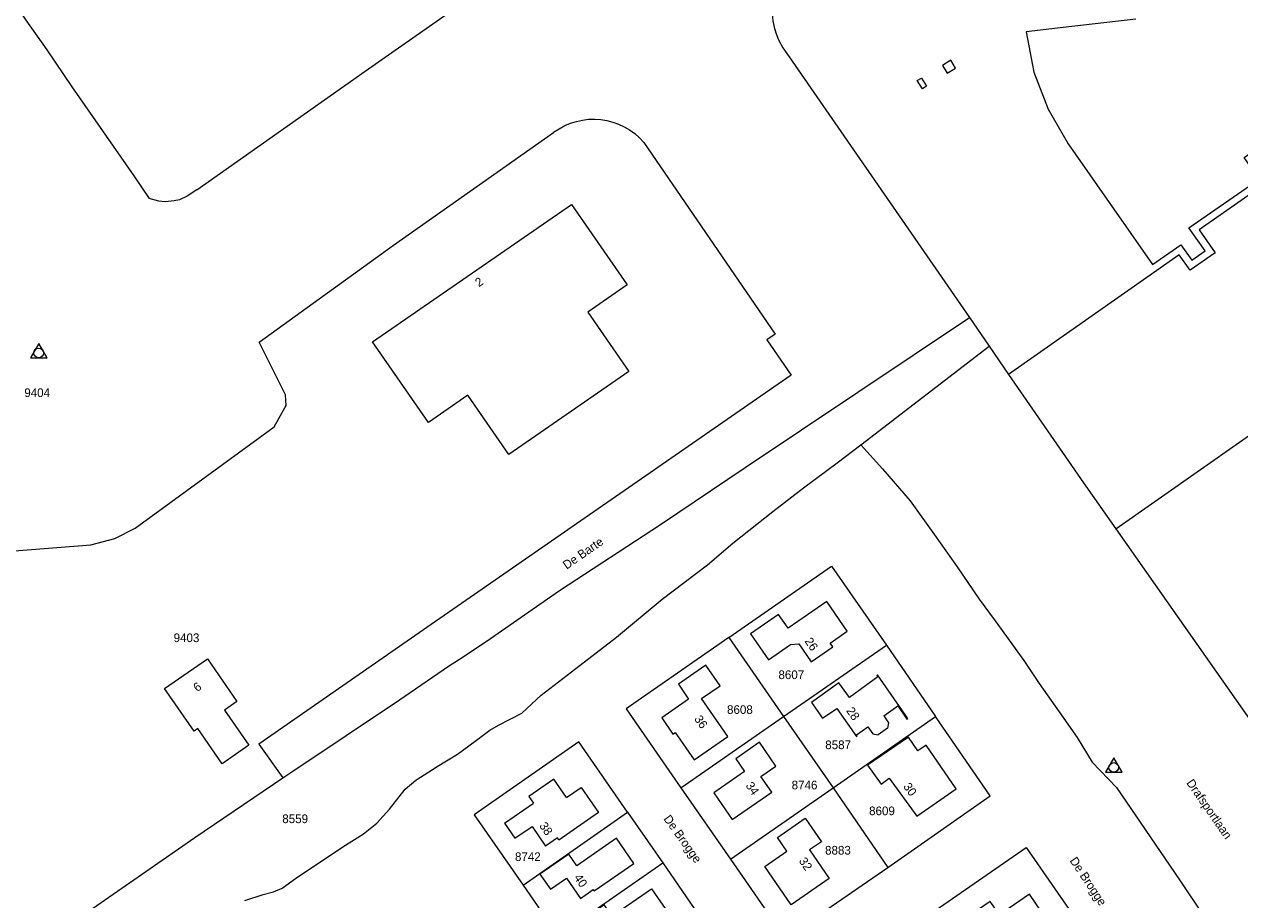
# Model space of a CAD drawing. Header units: metres. Extents: x 195864 to 198202, y 543264 to 544906.
# Tile 25 of 57: x 196484 to 196736, y 544164 to 544346. Entities that reach past the tile are written whole.
import ezdxf
from ezdxf.enums import TextEntityAlignment as Align

# ---------------------------------------------------------------- set-up
doc = ezdxf.new("R2010")
doc.units = ezdxf.units.M
doc.header["$MEASUREMENT"] = 0
for name, color, linetype, lineweight in [('Level 1', 7, 'Continuous', 0), ('Level 10', 7, 'Continuous', 0), ('Level 11', 7, 'Continuous', 0), ('Level 2', 7, 'Continuous', 0), ('Level 32', 7, 'Continuous', 0), ('Level 34', 7, 'Continuous', 0)]:
    doc.layers.add(name, color=color, linetype=linetype, lineweight=lineweight)
doc.styles.add('Style-CHAR_FAST_FONT', font='CHAR_FAST_FONT.shx')

# ---------------------------------------------------------------- blocks, each defined once
blk = doc.blocks.new('DC')
at = {"layer": 'Level 10', "color": 7, "linetype": 'Continuous', "lineweight": 0, "flags": 128}
blk.add_lwpolyline([(-1.84, -0.9), (1.63, -0.9), (-0.11, 2.1), (-1.84, -0.9)], dxfattribs=at)
at = {"layer": 'Level 10', "color": 7, "linetype": 'Continuous', "lineweight": 0}
blk.add_circle((-0.11, 0.11), 1, dxfattribs=at)

msp = doc.modelspace()

# ---------------------------------------------------------------- linework, layer by layer
at = {"layer": 'Level 1', "color": 7, "linetype": 'Continuous', "lineweight": 0}
for p, q in [((196560.31, 544300.12), (196593.56, 544323.56)), ((196612.32, 544321.46), (196639.61, 544281.63)), ((196532.39, 544280), (196560.31, 544300.12)), ((196679.95, 544285.09), (196684.06, 544279.14)), ((196537.81, 544269.05), (196532.39, 544280)), ((196639.61, 544281.63), (196637.89, 544280.43)), ((196637.89, 544280.43), (196642.89, 544273.13)), ((196657.4, 544258.66), (196684.06, 544279.14)), ((196684.06, 544279.14), (196688.11, 544273.29)), ((196642.89, 544273.13), (196568.14, 544221.32)), ((196538, 544266.81), (196537.81, 544269.05)), ((196535.49, 544262.42), (196537.8, 544266.47)), ((196537.8, 544266.47), (196538, 544266.81)), ((196506.63, 544241.32), (196535.49, 544262.42)), ((196502.41, 544239.22), (196506.63, 544241.32)), ((196710.41, 544241.18), (196759.21, 544171.67)), ((196474.68, 544236.13), (196497.36, 544237.89)), ((196497.36, 544237.89), (196502.41, 544239.22)), ((196629.98, 544218.64), (196641.32, 544202.21)), ((196641.32, 544202.21), (196662.72, 544217.02)), ((196662.72, 544217.02), (196672.93, 544202.2)), ((196620.02, 544187.39), (196641.32, 544202.21)), ((196641.32, 544202.21), (196651.65, 544187.37)), ((196651.65, 544187.37), (196672.93, 544202.2)), ((196620.02, 544187.39), (196630.3, 544172.58)), ((196630.3, 544172.58), (196651.65, 544187.37)), ((196651.65, 544187.37), (196662.99, 544170.87)), ((196587.2, 544167.18), (196608.9, 544182.32)), ((196608.9, 544182.32), (196616.24, 544171.79)), ((196594.46, 544156.68), (196616.24, 544171.79)), ((196616.24, 544171.79), (196623.49, 544161.25)), ((196587.2, 544167.18), (196594.46, 544156.68))]:
    msp.add_line(p, q, dxfattribs=at)
at = {"layer": 'Level 1', "color": 7, "linetype": 'Continuous', "lineweight": 0, "flags": 128}
for points in [[(196383.4, 544491.43), (196393.89, 544476.24), (196417.69, 544441.79), (196430.5, 544423.79), (196438.3, 544412.86), (196454.71, 544389.14), (196473.57, 544362.6), (196483.91, 544346.84), (196488.26, 544340.73), (196493.45, 544333.03), (196506.29, 544314.54), (196509.48, 544309.79)], [(196748.05, 544438.36), (196729.95, 544425.71), (196649.31, 544367.37), (196647.64, 544366.11), (196646.45, 544365.04), (196645.34, 544363.94), (196644.29, 544362.65), (196643.22, 544361.23), (196642.05, 544359.39), (196641.29, 544357.94), (196640.54, 544356.25), (196639.88, 544354.29), (196639.29, 544352.3), (196639.11, 544351), (196638.94, 544349.65), (196638.98, 544348.13), (196639.13, 544346.69), (196639.37, 544345.43), (196639.75, 544344.21), (196640.26, 544342.79), (196641.17, 544341.12), (196642.51, 544339.25), (196679.95, 544285.09)], [(196519.44, 544311.6), (196554.37, 544336.29), (196589.42, 544360.82)], [(196820.02, 544312.07), (196816.05, 544309.28), (196812.69, 544314.08), (196789.79, 544298.04), (196766.96, 544330.7), (196727.67, 544303.33), (196731, 544298.55), (196725.81, 544294.92), (196723.55, 544298.14), (196688.11, 544273.29)], [(196519.44, 544311.6), (196517.4, 544310.31), (196515.82, 544309.57), (196514.71, 544309.33), (196512.82, 544309.1), (196511.54, 544309.23), (196509.48, 544309.79)], [(196710.41, 544241.18), (196753.68, 544271.51), (196784.81, 544293.3)], [(196573.76, 544214), (196579.56, 544217.79), (196594.75, 544228.4), (196615.79, 544242.12), (196633.39, 544253.97), (196656.76, 544269.61), (196679.95, 544285.09)], [(196688.11, 544273.29), (196703.68, 544250.76), (196710.41, 544241.18)], [(196630.8, 544238.22), (196639.11, 544244.77), (196645.48, 544249.74), (196652.5, 544254.89), (196657.4, 544258.66)], [(196657.4, 544258.66), (196661.92, 544253.69), (196667.62, 544247.01), (196672.69, 544239.97), (196677.44, 544233.33), (196682, 544226.62), (196685.31, 544222.07), (196691.25, 544213.84), (196694.44, 544209.09), (196698.6, 544203.15), (196702.36, 544197.83), (196705.48, 544192.75), (196710.54, 544187.5), (196723.61, 544168.27), (196733.71, 544153.18)], [(196529.39, 544164), (196533.19, 544165.25), (196535.32, 544165.82), (196537.15, 544166.55), (196539.95, 544168.54), (196549.73, 544175.12), (196554.02, 544177.86), (196556.82, 544180.08), (196559.45, 544182.96), (196562.68, 544187.11), (196564.95, 544188.96), (196569.33, 544191.85), (196573.56, 544194.41), (196577.28, 544197.09), (196580.31, 544199.41), (196582.07, 544200.44), (196586.96, 544202.9), (196590.96, 544206.66), (196597.28, 544211.48), (196606.59, 544218.69), (196616.13, 544226.56), (196625.51, 544233.7), (196630.8, 544238.22)], [(196629.98, 544218.64), (196651.33, 544233.45), (196662.72, 544217.02)], [(196568.14, 544221.32), (196532.27, 544196.45), (196537.31, 544189.46)], [(196629.98, 544218.64), (196608.66, 544203.82), (196620.02, 544187.39)], [(196537.31, 544189.46), (196539.34, 544190.83), (196561.55, 544205.66), (196571.68, 544212.64), (196573.76, 544214)], [(196662.99, 544170.87), (196684.3, 544185.75), (196672.93, 544202.2)], [(196608.9, 544182.32), (196598.81, 544196.95), (196577.02, 544181.82), (196587.2, 544167.18)], [(196413.61, 544105.86), (196416.17, 544107.42), (196430.37, 544117.02), (196445.35, 544127.28), (196462.75, 544138.56), (196479.62, 544150.06), (196498.66, 544162.94), (196519.01, 544177.07), (196537.31, 544189.46)], [(196672.82, 544161.9), (196691.75, 544175.03), (196706.02, 544154.43)], [(196630.3, 544172.58), (196641.67, 544156.16), (196662.99, 544170.87)]]:
    msp.add_lwpolyline(points, dxfattribs=at)
at = {"layer": 'Level 1', "color": 7, "linetype": 'Continuous', "lineweight": 0, "extrusion": (0, 0, -1)}
msp.add_arc((-196601.82, 544312.49), 13.81, 53.2925, 139.5266, dxfattribs=at)
at = {"layer": 'Level 11', "color": 7, "linetype": 'Continuous', "lineweight": 13}
for p, q in [((196714.55, 544347.1), (196699.42, 544345.32)), ((196726.17, 544297), (196728.92, 544298.92)), ((196662.15, 544202.36), (196663.17, 544200.88)), ((196658.86, 544200.08), (196659.89, 544198.59)), ((196662.96, 544199.79), (196661, 544198.4)), ((196663.17, 544200.88), (196662.96, 544199.79)), ((196659.89, 544198.59), (196661, 544198.4)), ((196583.34, 544180.06), (196589.36, 544184.21))]:
    msp.add_line(p, q, dxfattribs=at)
at = {"layer": 'Level 11', "color": 7, "linetype": 'Continuous', "lineweight": 13, "flags": 128}
for points in [[(196699.42, 544345.32), (196691.74, 544344.42), (196693.37, 544336.07), (196696.3, 544328.35), (196700.46, 544321.2), (196718, 544296.08)], [(196677.05, 544336.91), (196676.07, 544338.53), (196674.34, 544337.43), (196675.32, 544335.84), (196677.05, 544336.91)], [(196671.04, 544333.14), (196670.19, 544332.6), (196669.13, 544334.31), (196669.99, 544334.84), (196671.04, 544333.14)], [(196728.92, 544298.92), (196725.58, 544303.7), (196740.16, 544313.86), (196737.03, 544318.34), (196742.78, 544322.34), (196744.26, 544320.21)], [(196555.93, 544280.05), (196597.27, 544308.6), (196608.86, 544291.86)], [(196718, 544296.08), (196723.92, 544300.22), (196726.17, 544297)], [(196608.86, 544291.86), (196600.67, 544286.2), (196609.17, 544273.91), (196584.23, 544256.66), (196575.73, 544268.95), (196567.53, 544263.28), (196555.93, 544280.05)], [(196654.58, 544219.92), (196650.33, 544226.1), (196642.28, 544220.54), (196640.31, 544223.4), (196634.49, 544219.38), (196638.19, 544214.02), (196642.75, 544217.17), (196644.48, 544217.31), (196647.06, 544213.56), (196651.59, 544216.68), (196651.04, 544217.48), (196654.58, 544219.92)], [(196527.74, 544205.34), (196525.16, 544203.55), (196530.22, 544196.24), (196524.65, 544192.39), (196519.59, 544199.7), (196518.85, 544199.17), (196512.7, 544208.05), (196521.6, 544214.21), (196527.74, 544205.34)], [(196628.14, 544208.6), (196625.2, 544212.85), (196619.48, 544208.92), (196621.61, 544205.84), (196616.01, 544201.96), (196618.35, 544198.57), (196618.84, 544198.91), (196622.78, 544193.24), (196629.77, 544198.08), (196624.31, 544205.95), (196628.14, 544208.6)], [(196667.14, 544201.81), (196660.88, 544210.85), (196660.7, 544210.72), (196660.9, 544210.46), (196655.03, 544206.19), (196652.82, 544209.23), (196647.17, 544205.12), (196649.45, 544201.85), (196652.41, 544203.9), (196656.48, 544198.03), (196656.66, 544198.16), (196656.47, 544198.43), (196658.86, 544200.08)], [(196662.15, 544202.36), (196665.08, 544204.4), (196666.96, 544201.69), (196667.14, 544201.81)], [(196639.75, 544191.93), (196636.33, 544196.86), (196631.4, 544193.44), (196633.23, 544190.81), (196626.82, 544186.36), (196630.66, 544180.82), (196638.88, 544186.52), (196636.63, 544189.76), (196639.75, 544191.93)], [(196677.21, 544187.21), (196670.97, 544196.25), (196669.26, 544195.08), (196667.3, 544197.94), (196658.8, 544192.09), (196661.62, 544188.19), (196663.31, 544189.42), (196669.03, 544181.52), (196677.21, 544187.21)], [(196596.24, 544185.41), (196593.63, 544189.2), (196588.4, 544185.6), (196589.36, 544184.21)], [(196596.24, 544185.41), (196599.26, 544187.49), (196602.89, 544182.25), (196594.65, 544176.56), (196594.34, 544177.01), (196591.87, 544175.31)], [(196583.34, 544180.06), (196585.51, 544176.95), (196589.07, 544179.39), (196591.87, 544175.31)], [(196650.83, 544168.57), (196642.9, 544163.09), (196637.42, 544171.03), (196642.05, 544174.23), (196640.07, 544177.11), (196645.83, 544181.09), (196649.21, 544176.21), (196646.73, 544174.5), (196650.83, 544168.57)], [(196592.88, 544166.32), (196596.23, 544168.65), (196599.17, 544164.43), (196601.8, 544166.26), (196602, 544165.97), (196610.22, 544171.68), (196606.6, 544176.92), (196598.37, 544171.21), (196596.72, 544173.59)], [(196596.72, 544173.59), (196590.71, 544169.46), (196592.88, 544166.32)], [(196597.99, 544158.93), (196603.99, 544163.11), (196605.66, 544160.72), (196613.87, 544166.45), (196617.49, 544161.22), (196609.29, 544155.51), (196609.09, 544155.79), (196606.62, 544154.07), (196603.69, 544158.27), (196600.17, 544155.82)], [(196696.25, 544159.73), (196692.42, 544165.29), (196686.21, 544161.01), (196684.28, 544163.81), (196678.12, 544159.55), (196680.1, 544156.67), (196682.6, 544158.39), (196684.36, 544155.83), (196686.84, 544157.53), (196688.84, 544154.62), (196696.25, 544159.73)]]:
    msp.add_lwpolyline(points, dxfattribs=at)

# ---------------------------------------------------------------- block references
at = {"layer": 'Level 10', "color": 7, "linetype": 'Continuous', "lineweight": 0}
for p in [(196486.66, 544277.63), (196710.06, 544191.52)]:
    msp.add_blockref('DC', p, dxfattribs=at)

# ---------------------------------------------------------------- texts
at = {"layer": 'Level 2', "color": 7, "linetype": 'Continuous', "lineweight": 13, "style": 'Style-CHAR_FAST_FONT'}
for s, p in [('9404', (196486.24, 544269.48)), ('9403', (196517.27, 544218.57)), ('8607', (196642.95, 544210.89)), ('8608', (196632.27, 544203.65)), ('8587', (196652.68, 544196.33)), ('8746', (196645.7, 544187.98)), ('8559', (196539.85, 544180.97)), ('8609', (196661.79, 544182.61)), ('8742', (196588.2, 544173.1)), ('8883', (196652.64, 544174.43))]:
    msp.add_text(s, height=1.8, rotation=0, dxfattribs=at).set_placement(p, align=Align.MIDDLE_CENTER)
at = {"layer": 'Level 32', "color": 7, "linetype": 'Continuous', "lineweight": 13, "style": 'Style-CHAR_FAST_FONT'}
for s, rotation, p in [('2', 34.6118, (196578.03, 544291.36)), ('26', 304.4849, (196645.63, 544217.85)), ('6', 34.6915, (196519.47, 544207.26)), ('28', 304.6915, (196654.27, 544203.41)), ('36', 304.6915, (196622.69, 544201.7)), ('34', 304.7387, (196633.38, 544187.87)), ('30', 305.8841, (196666.12, 544187.65)), ('38', 304.4052, (196590.49, 544179.53)), ('32', 304.1191, (196644.43, 544172.2)), ('40', 304.4052, (196597.7, 544168.72))]:
    msp.add_text(s, height=1.8, rotation=rotation, dxfattribs=at).set_placement(p)
at = {"layer": 'Level 34', "color": 7, "linetype": 'Continuous', "lineweight": 13, "style": 'Style-CHAR_FAST_FONT'}
for s, rotation, p in [('De Barte', 34.6915, (196596.26, 544232.7)), ('Drafsportlaan', 304.6915, (196724.96, 544188.42)), ('De Brogge', 305.5177, (196616.31, 544180.95)), ('De Brogge', 303.6583, (196700.72, 544172.27))]:
    msp.add_text(s, height=1.8, rotation=rotation, dxfattribs=at).set_placement(p)

doc.saveas('drawing.dxf')
